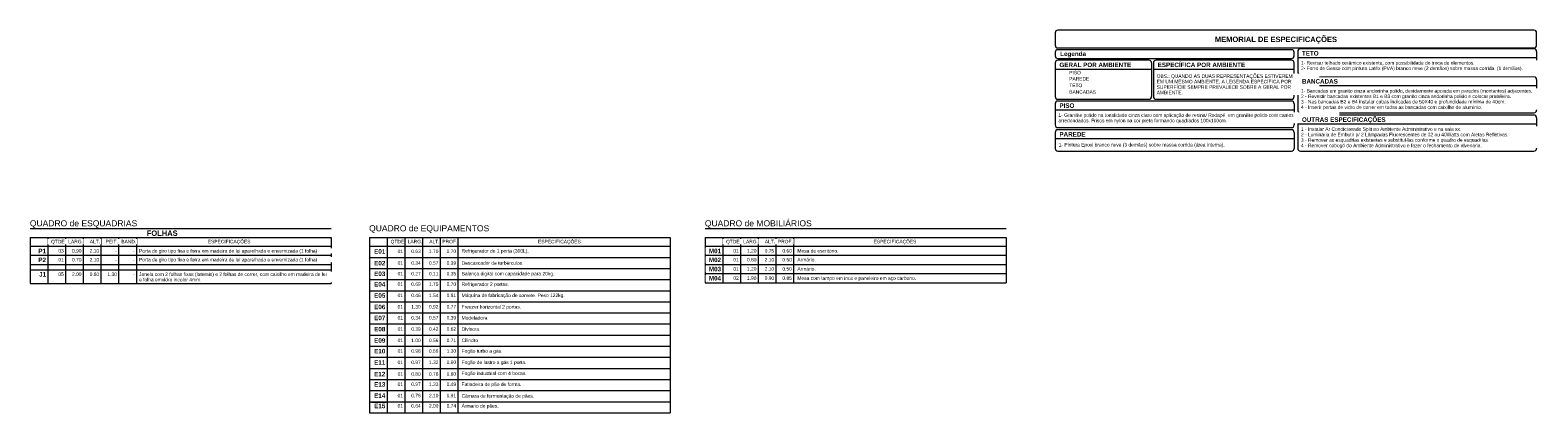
# Model space of a CAD drawing. Header units: metres. Extents: x -69 to 570, y -81 to 66.
# Tile 29 of 33: x 54 to 139, y -3 to 19. Entities that reach past the tile are written whole.
import ezdxf

# ---------------------------------------------------------------- set-up
doc = ezdxf.new("R2010")
doc.units = ezdxf.units.M
doc.layers.add('A-DETL-THIN', color=151, linetype='Continuous', lineweight=9)
doc.layers.add('G-ANNO-TEXT', color=231, linetype='Continuous', lineweight=9)
doc.styles.add('Arial_8', font='arial.ttf', dxfattribs={"height": 0.25})
doc.styles.add('Arial_9', font='arial.ttf', dxfattribs={"height": 0.344237})
doc.styles.add('Arial_B_1', font='arialbd.ttf', dxfattribs={"height": 0.304427})
doc.styles.add('Arial_B_2', font='arialbd.ttf', dxfattribs={"height": 0.253689})

msp = doc.modelspace()

# ---------------------------------------------------------------- linework, layer by layer
at = {"layer": 'A-DETL-THIN'}
for p, q in [((111.9891, 18.4833), (111.9891, 17.7833)), ((139.0391, 18.6333), (112.1391, 18.6333)), ((139.1891, 17.7833), (139.1891, 18.4833)), ((111.9891, 17.3833), (111.9891, 17.1833)), ((112.1391, 17.6333), (139.0391, 17.6333)), ((125.3391, 17.5333), (112.1391, 17.5333)), ((125.4891, 17.1833), (125.4891, 17.3833)), ((125.6891, 17.4333), (125.6891, 16.2833)), ((125.6891, 17.0833), (139.1891, 17.0833)), ((139.0391, 17.5833), (125.8391, 17.5833)), ((139.1891, 17.4333), (139.1891, 16.2833)), ((111.9891, 16.7833), (111.9891, 14.8833)), ((111.9891, 16.4333), (117.4391, 16.4333)), ((112.1391, 17.0333), (125.3391, 17.0333)), ((117.2891, 16.9333), (112.1391, 16.9333)), ((117.4391, 16.7833), (117.4391, 14.8833)), ((117.5391, 16.7833), (117.5391, 14.8833)), ((117.5391, 16.4333), (125.4891, 16.4333)), ((125.3391, 16.9333), (117.6891, 16.9333)), ((125.4891, 14.8833), (125.4891, 16.7833)), ((125.6891, 15.8533), (125.6891, 14.1233)), ((125.6891, 15.5033), (139.1891, 15.5033)), ((125.8391, 16.1333), (139.0391, 16.1333)), ((139.0391, 16.0033), (125.8391, 16.0033)), ((139.1891, 15.8533), (139.1891, 14.1233)), ((111.9891, 14.4833), (111.9891, 13.2833)), ((112.1391, 14.7333), (117.2891, 14.7333)), ((125.3391, 14.6333), (112.1391, 14.6333)), ((117.6891, 14.7333), (125.3391, 14.7333)), ((125.4891, 14.4833), (125.4891, 13.2833)), ((111.9891, 14.1333), (125.4891, 14.1333)), ((125.6891, 13.6933), (125.6891, 11.9633)), ((125.8391, 13.9733), (139.0391, 13.9733)), ((139.0391, 13.8433), (125.8391, 13.8433)), ((139.1891, 13.6933), (139.1891, 11.9633)), ((111.9891, 12.8633), (111.9891, 11.9633)), ((112.1391, 13.1333), (125.3391, 13.1333)), ((125.3391, 13.0133), (112.1391, 13.0133)), ((125.4891, 12.8633), (125.4891, 11.9633)), ((125.6891, 13.3433), (139.1891, 13.3433)), ((111.9891, 12.5133), (125.4891, 12.5133)), ((112.1391, 11.8133), (125.3391, 11.8133)), ((125.8391, 11.8133), (139.0391, 11.8133)), ((54.0815, 7.4372), (71.0815, 7.4372)), ((54.0815, 6.9372), (71.0815, 6.9372)), ((54.0815, 6.9372), (54.0815, 4.3372)), ((55.0815, 6.9372), (55.0815, 4.3372)), ((56.0815, 6.9372), (56.0815, 4.3372)), ((57.0815, 6.9372), (57.0815, 4.3372)), ((58.0815, 6.9372), (58.0815, 4.3372)), ((59.0815, 6.9372), (59.0815, 4.3372)), ((60.0815, 6.9372), (60.0815, 4.3372)), ((71.0815, 6.9372), (71.0815, 4.3372)), ((92.2144, 7.4372), (109.2144, 7.4372)), ((92.2144, 6.9372), (109.2144, 6.9372)), ((92.2144, 6.9372), (92.2144, 4.3772)), ((93.2144, 6.9372), (93.2144, 4.3772)), ((94.2144, 6.9372), (94.2144, 4.3772)), ((95.2144, 6.9372), (95.2144, 4.3772)), ((96.2144, 6.9372), (96.2144, 4.3772)), ((97.2144, 6.9372), (97.2144, 4.3772)), ((109.2144, 6.9372), (109.2144, 4.3772)), ((54.0815, 6.4372), (71.0815, 6.4372)), ((92.2144, 6.4372), (109.2144, 6.4372)), ((54.0815, 5.9372), (71.0815, 5.9372)), ((54.0815, 5.4172), (71.0815, 5.4172)), ((54.0815, 5.1172), (71.0815, 5.1172)), ((92.2144, 5.9372), (109.2144, 5.9372)), ((92.2144, 5.4172), (109.2144, 5.4172)), ((54.0815, 4.3372), (71.0815, 4.3372)), ((92.2144, 4.8972), (109.2144, 4.8972)), ((92.2144, 4.3772), (109.2144, 4.3772))]:
    msp.add_line(p, q, dxfattribs=at)
at = {"layer": 'A-DETL-THIN', "color": 1}
for p, q in [((73.2464, 6.9372), (73.2464, -2.9614)), ((90.2464, 6.9372), (90.2464, -2.9614)), ((73.2464, 5.8106), (90.2464, 5.8106))]:
    msp.add_line(p, q, dxfattribs=at)
at = {"layer": 'A-DETL-THIN'}
for centre, start, end in [((112.1391, 18.4833), 90, 180), ((139.0391, 18.4833), 360, 90), ((112.1391, 17.7833), 180, 270), ((112.1391, 17.3833), 90, 180), ((112.1391, 17.1833), 180, 270), ((125.3391, 17.3833), 360, 90), ((125.3391, 17.1833), 270, 0), ((125.8391, 17.4333), 90, 180), ((139.0391, 17.7833), 270, 0), ((139.0391, 17.4333), 0, 90), ((112.1391, 16.7833), 90, 180), ((117.2891, 16.7833), 0, 90), ((117.6891, 16.7833), 90, 180), ((125.3391, 16.7833), 360, 90), ((125.8391, 16.2833), 180, 270), ((139.0391, 16.2833), 270, 0), ((125.8391, 15.8533), 90, 180), ((139.0391, 15.8533), 0, 90), ((112.1391, 14.8833), 180, 270), ((112.1391, 14.4833), 90, 180), ((117.2891, 14.8833), 270, 0), ((117.6891, 14.8833), 180, 270), ((125.3391, 14.8833), 270, 0), ((125.3391, 14.4833), 0, 90), ((125.8391, 14.1233), 180, 270), ((125.8391, 13.6933), 90, 180), ((139.0391, 14.1233), 270, 0), ((139.0391, 13.6933), 0, 90), ((112.1391, 13.2833), 180, 270), ((112.1391, 12.8633), 90, 180), ((125.3391, 13.2833), 270, 0), ((125.3391, 12.8633), 0, 90), ((112.1391, 11.9633), 180, 270), ((125.3391, 11.9633), 270, 0), ((125.8391, 11.9633), 180, 270), ((139.0391, 11.9633), 270, 0)]:
    msp.add_arc(centre, 0.15, start, end, dxfattribs=at)

# ---------------------------------------------------------------- texts
at = {"layer": 'G-ANNO-TEXT', "color": 7, "line_spacing_factor": 0.938532}
for s, insert, char_height, width, attachment_point, style in [('MEMORIAL DE ESPECIFICAÇÕES', (124.4609, 18.2687), 0.304427, 7.974, 2, 'Arial_B_1'), ('QUADRO de ESQUADRIAS', (54.0648, 7.9054), 0.344237, 7.215245, 1, 'Arial_9'), ('QUADRO de MOBILIÁRIOS', (92.1978, 7.9054), 0.344237, 7.185846, 1, 'Arial_9'), ('FOLHAS', (61.542, 7.3283), 0.30443, 2.0196, 2, 'Arial_B_1')]:
    msp.add_mtext(s, dxfattribs=dict(at, insert=insert, char_height=char_height, width=width, attachment_point=attachment_point, style=style))
at = {"layer": 'G-ANNO-TEXT', "color": 1, "char_height": 0.19671, "attachment_point": 3, "line_spacing_factor": 0.938532, "style": 'Arial_8', "bg_fill": 3, "box_fill_scale": 1.25, "bg_fill_color": 0, "bg_fill_transparency": 0}
for s, insert, width in [('QTDE', (75.2086, 6.8019), 0.9072), ('ALT.', (77.2086, 6.8019), 0.6912)]:
    msp.add_mtext(s, dxfattribs=dict(at, insert=insert, width=width))

# ---------------------------------------------------------------- next in the draw order: linework, layer by layer
at = {"layer": 'A-DETL-THIN', "color": 1}
msp.add_line((74.2464, 6.9372), (74.2464, -2.9614), dxfattribs=at)

# ---------------------------------------------------------------- next in the draw order: texts
at = {"layer": 'G-ANNO-TEXT', "color": 7, "line_spacing_factor": 0.938532, "bg_fill": 3, "box_fill_scale": 1.25, "bg_fill_color": 0, "bg_fill_transparency": 0}
for s, insert, char_height, width, attachment_point, style in [('Legenda', (112.2715, 17.4283), 0.25369, 1.692, 1, 'Arial_B_2'), ('ESPECÍFICA POR AMBIENTE', (117.7793, 16.8031), 0.253689, 5.709, 1, 'Arial_B_2'), ('1- Revisar telhado cerâmico existente, com possibilidade de troca de elementos.\\P2- Forro de Gesso com pintura Latéx (PVA) branco neve (2 demãos) sobre massa corrida  (1 demãos).\\P\\P', (125.8745, 16.8891), 0.196707, 14.9304, 1, 'Arial_8'), ('PISO', (112.2293, 14.5031), 0.25369, 0.981, 1, 'Arial_B_2'), ('1- Pintura Epoxi branco neve (3 demãos) sobre massa corrida (área interna).\\P', (112.1893, 12.2653), 0.196707, 11.1672, 1, 'Arial_8'), ('ESPECIFICAÇÕES', (104.1444, 6.8019), 0.196707, 2.8704, 3, 'Arial_8'), ('P1', (54.9808, 6.2992), 0.25369, 0.501, 3, 'Arial_B_2'), ('ALT.', (58.0314, 6.8019), 0.19671, 0.6912, 3, 'Arial_8'), ('-', (58.9808, 6.2784), 0.1967, 0.108, 3, 'Arial_8'), ('-', (59.9808, 6.2784), 0.1967, 0.108, 3, 'Arial_8'), ('M01', (93.1137, 6.2992), 0.25369, 0.798, 3, 'Arial_B_2'), ('ALT.', (96.1644, 6.8019), 0.19671, 0.6912, 3, 'Arial_8'), ('-', (58.9808, 5.7784), 0.1967, 0.108, 3, 'Arial_8'), ('-', (59.9808, 5.7784), 0.1967, 0.108, 3, 'Arial_8'), ('J1', (54.9808, 4.9792), 0.25369, 0.456, 3, 'Arial_B_2'), ('05', (55.9808, 4.9584), 0.19671, 0.3648, 3, 'Arial_8'), ('2.00', (56.9808, 4.9584), 0.19671, 0.6384, 3, 'Arial_8'), ('0.80', (57.9808, 4.9584), 0.19671, 0.6384, 3, 'Arial_8'), ('1.30', (58.9808, 4.9584), 0.19671, 0.6384, 3, 'Arial_8'), ('-', (59.9808, 4.9584), 0.1967, 0.108, 3, 'Arial_8')]:
    msp.add_mtext(s, dxfattribs=dict(at, insert=insert, char_height=char_height, width=width, attachment_point=attachment_point, style=style))
at = {"layer": 'G-ANNO-TEXT', "color": 1, "char_height": 0.19671, "attachment_point": 3, "line_spacing_factor": 0.938532, "style": 'Arial_8', "bg_fill": 3, "box_fill_scale": 1.25, "bg_fill_color": 0, "bg_fill_transparency": 0}
for s, insert, width in [('LARG.', (76.2379, 6.8019), 0.9816), ('PROF.', (78.2086, 6.8019), 0.9984)]:
    msp.add_mtext(s, dxfattribs=dict(at, insert=insert, width=width))

# ---------------------------------------------------------------- next in the draw order: linework, layer by layer
at = {"layer": 'A-DETL-THIN', "color": 1}
for p, q in [((73.2464, 6.9372), (90.2464, 6.9372)), ((75.2464, 6.9372), (75.2464, -2.9614)), ((76.2464, 6.9372), (76.2464, -2.9614)), ((77.2464, 6.9372), (77.2464, -2.9614)), ((78.2464, 6.9372), (78.2464, -2.9614)), ((73.2464, 6.4372), (90.2464, 6.4372))]:
    msp.add_line(p, q, dxfattribs=at)

# ---------------------------------------------------------------- next in the draw order: texts
at = {"layer": 'G-ANNO-TEXT', "color": 7, "line_spacing_factor": 0.938532, "bg_fill": 3, "box_fill_scale": 1.25, "bg_fill_color": 0, "bg_fill_transparency": 0}
for s, insert, char_height, width, attachment_point, style in [('TETO', (125.9293, 17.4531), 0.25369, 1.098, 1, 'Arial_B_2'), ('GERAL POR AMBIENTE', (112.2293, 16.8031), 0.253689, 4.686, 1, 'Arial_B_2'), ('OBS.: QUANDO AS DUAS REPRESENTAÇÕES ESTIVEREM\\PEM UM MESMO AMBIENTE, A LEGENDA ESPECÍFICA POR\\PSUPERFÍCIE SEMPRE PREVALECE SOBRE A GERAL POR\\PAMBIENTE.', (117.7245, 16.1391), 0.196707, 9.1368, 1, 'Arial_8'), ('1- Granilite polido na tonalidade cinza claro com aplicação de resina/ Rodapé  em granilite polido com cantos\\Parredondados. Frisos em nylon na cor preta formando quadrados 100x100cm.', (112.1745, 13.9391), 0.1967066, 15.8256, 1, 'Arial_8'), ('PAREDE', (112.2293, 12.8831), 0.25369, 1.701, 1, 'Arial_B_2'), ('QTDE', (56.0314, 6.8019), 0.19671, 0.9072, 3, 'Arial_8'), ('2.10', (57.9808, 6.2784), 0.19671, 0.6384, 3, 'Arial_8'), ('PEIT.', (59.0314, 6.8019), 0.19671, 0.8184, 3, 'Arial_8'), ('QTDE', (94.1644, 6.8019), 0.19671, 0.9072, 3, 'Arial_8'), ('PROF.', (97.1644, 6.8019), 0.19671, 0.9984, 3, 'Arial_8'), ('P2', (54.9808, 5.7992), 0.25369, 0.501, 3, 'Arial_B_2'), ('M02', (93.1137, 5.7992), 0.25369, 0.798, 3, 'Arial_B_2'), ('Janela com 2 folhas fixas (laterais) e 2 folhas de correr, com caixilho em madeira de lei\\Pe folha emvidro incolor 4mm.', (60.2322, 4.9584), 0.196707, 12.6168, 1, 'Arial_8')]:
    msp.add_mtext(s, dxfattribs=dict(at, insert=insert, char_height=char_height, width=width, attachment_point=attachment_point, style=style))
at = {"layer": 'G-ANNO-TEXT', "color": 7, "insert": (73.2297, 7.6248), "char_height": 0.344237, "width": 8.072003, "attachment_point": 1, "line_spacing_factor": 0.938532, "style": 'Arial_9'}
msp.add_mtext('QUADRO de EQUIPAMENTOS', dxfattribs=at)

# ---------------------------------------------------------------- next in the draw order: texts
at = {"layer": 'G-ANNO-TEXT', "color": 7, "line_spacing_factor": 0.938532, "bg_fill": 3, "box_fill_scale": 1.25, "bg_fill_color": 0, "bg_fill_transparency": 0}
for s, insert, char_height, width, attachment_point, style in [('PISO', (112.7845, 16.3391), 0.19671, 0.7824, 1, 'Arial_8'), ('1- Bancadas em granito cinza andorinha polido, devidamente apoiada em paredes (montantes) adjacentes.\\P2 - Revestir bancadas existentes B1 e B3 com granito cinza andorinha polido e colocar prateleira.\\P3 - Nas bancadas B2 e B4 instalar cubas indicadas de 50X40 e profundidade mínima de 40cm.\\P4 - Inserir portas de vidro de correr em todas as bancadas com caixilho de alumínio.', (125.8745, 15.3091), 0.1967066, 15.5808, 1, 'Arial_8'), ('1 - Instalar Ar Condicionado Split no Ambiente Administrativo e na sala xx.\\P2 - Luminária de Embutir p/ 2 Lâmpadas Fluorescentes de 32 ou 40Watts com Aletas Refletivas.\\P3 - Remover as esquadrias existentes e substitui-las conforme o quadro de esquadrias.\\P4 - Remover cobogó do Ambiente Administrativo e fazer o fechamento de alvenaria.\\P', (125.8745, 13.1491), 0.196707, 13.9728, 1, 'Arial_8'), ('ESPECIFICAÇÕES', (85.1886, 6.8019), 0.196707, 2.8704, 3, 'Arial_8'), ('LARG.', (57.0608, 6.8019), 0.19671, 0.9816, 3, 'Arial_8'), ('BAND.', (60.0714, 6.8019), 0.19671, 0.9984, 3, 'Arial_8'), ('E01', (74.1457, 6.273), 0.25369, 0.729, 3, 'Arial_B_2'), ('01', (75.1457, 6.2522), 0.19671, 0.3648, 3, 'Arial_8'), ('0.63', (76.1457, 6.2522), 0.19671, 0.6384, 3, 'Arial_8'), ('1.70', (77.1457, 6.2522), 0.19671, 0.6384, 3, 'Arial_8'), ('0.70', (78.1457, 6.2522), 0.19671, 0.6384, 3, 'Arial_8'), ('LARG.', (95.1937, 6.8019), 0.19671, 0.9816, 3, 'Arial_8'), ('0.75', (96.1137, 6.2784), 0.19671, 0.6384, 3, 'Arial_8'), ('0.60', (97.1137, 6.2784), 0.19671, 0.6384, 3, 'Arial_8'), ('2.10', (57.9808, 5.7784), 0.19671, 0.6384, 3, 'Arial_8'), ('01', (75.1457, 5.5917), 0.19671, 0.3648, 3, 'Arial_8'), ('0.34', (76.1457, 5.5917), 0.19671, 0.6384, 3, 'Arial_8'), ('0.57', (77.1457, 5.5917), 0.19671, 0.6384, 3, 'Arial_8'), ('0.39', (78.1457, 5.5917), 0.19671, 0.6384, 3, 'Arial_8'), ('M03', (93.1137, 5.2792), 0.25369, 0.798, 3, 'Arial_B_2'), ('01', (75.1457, 3.7661), 0.19671, 0.3648, 3, 'Arial_8'), ('0.46', (76.1457, 3.7661), 0.19671, 0.6384, 3, 'Arial_8'), ('1.54', (77.1457, 3.7661), 0.19671, 0.6384, 3, 'Arial_8'), ('01', (75.1457, 3.1196), 0.19671, 0.3648, 3, 'Arial_8'), ('1.30', (76.1457, 3.1196), 0.19671, 0.6384, 3, 'Arial_8'), ('0.92', (77.1457, 3.1196), 0.19671, 0.6384, 3, 'Arial_8'), ('01', (75.1457, 1.8656), 0.19671, 0.3648, 3, 'Arial_8'), ('0.39', (76.1457, 1.8656), 0.19671, 0.6384, 3, 'Arial_8'), ('0.42', (77.1457, 1.8656), 0.19671, 0.6384, 3, 'Arial_8'), ('0.62', (78.1457, 1.8656), 0.19671, 0.6384, 3, 'Arial_8'), ('01', (75.1457, 1.2266), 0.19671, 0.3648, 3, 'Arial_8'), ('1.00', (76.1457, 1.2266), 0.19671, 0.6384, 3, 'Arial_8'), ('0.56', (77.1457, 1.2266), 0.19671, 0.6384, 3, 'Arial_8'), ('0.71', (78.1457, 1.2266), 0.19671, 0.6384, 3, 'Arial_8'), ('01', (75.1457, -0.0117), 0.19671, 0.3648, 3, 'Arial_8'), ('01', (75.1457, -0.6705), 0.19671, 0.3648, 3, 'Arial_8'), ('0.97', (76.1457, -0.0117), 0.19671, 0.6384, 3, 'Arial_8'), ('0.80', (76.1457, -0.6705), 0.19671, 0.6384, 3, 'Arial_8'), ('0.78', (77.1457, -0.6705), 0.19671, 0.6384, 3, 'Arial_8'), ('1.32', (77.1457, -0.0117), 0.19671, 0.6384, 3, 'Arial_8'), ('01', (75.1457, -1.889), 0.19671, 0.3648, 3, 'Arial_8'), ('0.76', (76.1457, -1.889), 0.19671, 0.6384, 3, 'Arial_8'), ('2.10', (77.1457, -1.889), 0.19671, 0.6384, 3, 'Arial_8')]:
    msp.add_mtext(s, dxfattribs=dict(at, insert=insert, char_height=char_height, width=width, attachment_point=attachment_point, style=style))

# ---------------------------------------------------------------- next in the draw order: texts
for s, insert, char_height, width, attachment_point, style in [('PAREDE', (112.7845, 15.9854), 0.19671, 1.344, 1, 'Arial_8'), ('BANCADAS', (125.9293, 15.8731), 0.25369, 2.325, 1, 'Arial_B_2'), ('OUTRAS ESPECIFICAÇÕES', (125.9293, 13.7131), 0.253689, 5.46, 1, 'Arial_B_2'), ('03', (55.9808, 6.2784), 0.19671, 0.3648, 3, 'Arial_8'), ('0.90', (56.9808, 6.2784), 0.19671, 0.6384, 3, 'Arial_8'), ('Porta de giro tipo fixa e forra em madeira de lei aparelhada e envernizada (1 folha)', (60.2322, 6.2784), 0.196707, 11.9928, 1, 'Arial_8'), ('Refrigerador de 1 porta (300L).', (78.4572, 6.2784), 0.196707, 4.512, 1, 'Arial_8'), ('01', (94.1137, 6.2784), 0.19671, 0.3648, 3, 'Arial_8'), ('1.20', (95.1137, 6.2784), 0.19671, 0.6384, 3, 'Arial_8'), ('E02', (74.1457, 5.6125), 0.25369, 0.729, 3, 'Arial_B_2'), ('2.10', (96.1137, 5.7784), 0.19671, 0.6384, 3, 'Arial_8'), ('0.50', (97.1137, 5.7784), 0.19671, 0.6384, 3, 'Arial_8'), ('01', (75.1457, 4.9916), 0.19671, 0.3648, 3, 'Arial_8'), ('0.27', (76.1457, 4.9916), 0.19671, 0.6384, 3, 'Arial_8'), ('0.11', (77.1457, 4.9916), 0.19671, 0.6384, 3, 'Arial_8'), ('M04', (93.1137, 4.7592), 0.25369, 0.798, 3, 'Arial_B_2'), ('01', (75.1457, 2.4998), 0.19671, 0.3648, 3, 'Arial_8'), ('0.34', (76.1457, 2.4998), 0.19671, 0.6384, 3, 'Arial_8'), ('0.57', (77.1457, 2.4998), 0.19671, 0.6384, 3, 'Arial_8'), ('01', (75.1457, 0.6273), 0.19671, 0.3648, 3, 'Arial_8'), ('0.98', (76.1457, 0.6273), 0.19671, 0.6384, 3, 'Arial_8'), ('0.66', (77.1457, 0.6273), 0.19671, 0.6384, 3, 'Arial_8'), ('01', (75.1457, -1.25), 0.19671, 0.3648, 3, 'Arial_8'), ('0.97', (76.1457, -1.25), 0.19671, 0.6384, 3, 'Arial_8'), ('1.33', (77.1457, -1.25), 0.19671, 0.6384, 3, 'Arial_8'), ('01', (75.1457, -2.4685), 0.19671, 0.3648, 3, 'Arial_8'), ('0.64', (76.1457, -2.4685), 0.19671, 0.6384, 3, 'Arial_8'), ('2.00', (77.1457, -2.4685), 0.19671, 0.6384, 3, 'Arial_8')]:
    msp.add_mtext(s, dxfattribs=dict(at, insert=insert, char_height=char_height, width=width, attachment_point=attachment_point, style=style))

# ---------------------------------------------------------------- next in the draw order: texts
for s, insert, char_height, width, attachment_point, style in [('TETO', (112.7845, 15.6153), 0.19671, 0.8712, 1, 'Arial_8'), ('ESPECIFICAÇÕES', (66.5314, 6.8019), 0.196707, 2.8704, 3, 'Arial_8'), ('Mesa de escritório.', (97.4252, 6.2784), 0.196707, 2.7624, 1, 'Arial_8'), ('01', (55.9808, 5.7784), 0.19671, 0.3648, 3, 'Arial_8'), ('0.70', (56.9808, 5.7784), 0.19671, 0.6384, 3, 'Arial_8'), ('Porta de giro tipo fixa e forra em madeira de lei aparelhada e envernizada (1 folha)', (60.2322, 5.7784), 0.196707, 11.9928, 1, 'Arial_8'), ('Descascador de turbérculos.', (78.4572, 5.5917), 0.196707, 4.164, 1, 'Arial_8'), ('01', (94.1137, 5.7784), 0.19671, 0.3648, 3, 'Arial_8'), ('0.80', (95.1137, 5.7784), 0.19671, 0.6384, 3, 'Arial_8'), ('2.10', (96.1137, 5.2584), 0.19671, 0.6384, 3, 'Arial_8'), ('E03', (74.1457, 5.0124), 0.25369, 0.729, 3, 'Arial_B_2'), ('01', (75.1457, 4.3989), 0.19671, 0.3648, 3, 'Arial_8'), ('0.69', (76.1457, 4.3989), 0.19671, 0.6384, 3, 'Arial_8'), ('1.75', (77.1457, 4.3989), 0.19671, 0.6384, 3, 'Arial_8')]:
    msp.add_mtext(s, dxfattribs=dict(at, insert=insert, char_height=char_height, width=width, attachment_point=attachment_point, style=style))

# ---------------------------------------------------------------- next in the draw order: texts
for s, insert, char_height, width, attachment_point, style in [('BANCADAS', (112.7845, 15.2454), 0.19671, 1.7976, 1, 'Arial_8'), ('01', (94.1137, 5.2584), 0.19671, 0.3648, 3, 'Arial_8'), ('1.20', (95.1137, 5.2584), 0.19671, 0.6384, 3, 'Arial_8'), ('Armário.', (97.4252, 5.7784), 0.19671, 1.2336, 1, 'Arial_8'), ('E04', (74.1457, 4.4197), 0.25369, 0.729, 3, 'Arial_B_2'), ('0.35', (78.1457, 4.9916), 0.19671, 0.6384, 3, 'Arial_8'), ('0.90', (96.1137, 4.7384), 0.19671, 0.6384, 3, 'Arial_8')]:
    msp.add_mtext(s, dxfattribs=dict(at, insert=insert, char_height=char_height, width=width, attachment_point=attachment_point, style=style))

# ---------------------------------------------------------------- next in the draw order: texts
for s, insert, char_height, width, attachment_point, style in [('0.50', (97.1137, 5.2584), 0.19671, 0.6384, 3, 'Arial_8'), ('Balança digital com capacidade para 20kg.', (78.4572, 4.9916), 0.196707, 6.2424, 1, 'Arial_8'), ('02', (94.1137, 4.7384), 0.19671, 0.3648, 3, 'Arial_8'), ('1.90', (95.1137, 4.7384), 0.19671, 0.6384, 3, 'Arial_8'), ('E05', (74.1457, 3.7869), 0.25369, 0.729, 3, 'Arial_B_2')]:
    msp.add_mtext(s, dxfattribs=dict(at, insert=insert, char_height=char_height, width=width, attachment_point=attachment_point, style=style))

# ---------------------------------------------------------------- next in the draw order: linework, layer by layer
at = {"layer": 'A-DETL-THIN', "color": 1}
msp.add_line((73.2464, 5.184), (90.2464, 5.184), dxfattribs=at)

# ---------------------------------------------------------------- next in the draw order: texts
at = {"layer": 'G-ANNO-TEXT', "color": 7, "line_spacing_factor": 0.938532, "bg_fill": 3, "box_fill_scale": 1.25, "bg_fill_color": 0, "bg_fill_transparency": 0}
for s, insert, char_height, width, attachment_point, style in [('Armário.', (97.4252, 5.2584), 0.19671, 1.2336, 1, 'Arial_8'), ('0.70', (78.1457, 4.3989), 0.19671, 0.6384, 3, 'Arial_8'), ('E06', (74.1457, 3.1404), 0.25369, 0.729, 3, 'Arial_B_2')]:
    msp.add_mtext(s, dxfattribs=dict(at, insert=insert, char_height=char_height, width=width, attachment_point=attachment_point, style=style))

# ---------------------------------------------------------------- next in the draw order: texts
for s, insert, char_height, width, attachment_point, style in [('Refrigerador 2 portas.', (78.4572, 4.3989), 0.196707, 3.1824, 1, 'Arial_8'), ('0.85', (97.1137, 4.7384), 0.19671, 0.6384, 3, 'Arial_8'), ('E07', (74.1457, 2.5206), 0.25369, 0.729, 3, 'Arial_B_2')]:
    msp.add_mtext(s, dxfattribs=dict(at, insert=insert, char_height=char_height, width=width, attachment_point=attachment_point, style=style))

# ---------------------------------------------------------------- next in the draw order: linework, layer by layer
at = {"layer": 'A-DETL-THIN', "color": 1}
msp.add_line((73.2464, 4.5575), (90.2464, 4.5575), dxfattribs=at)

# ---------------------------------------------------------------- next in the draw order: texts
at = {"layer": 'G-ANNO-TEXT', "color": 7, "line_spacing_factor": 0.938532, "bg_fill": 3, "box_fill_scale": 1.25, "bg_fill_color": 0, "bg_fill_transparency": 0}
for s, insert, char_height, width, attachment_point, style in [('Mesa com tampo em inox e paneleiro em aço carbono.', (97.4252, 4.7384), 0.196707, 7.9848, 1, 'Arial_8'), ('0.81', (78.1457, 3.7661), 0.19671, 0.6384, 3, 'Arial_8'), ('E08', (74.1457, 1.8864), 0.25369, 0.729, 3, 'Arial_B_2')]:
    msp.add_mtext(s, dxfattribs=dict(at, insert=insert, char_height=char_height, width=width, attachment_point=attachment_point, style=style))

# ---------------------------------------------------------------- next in the draw order: texts
for s, insert, char_height, width, attachment_point, style in [('Máquina de fabricação de sorvete. Peso 122kg.', (78.4572, 3.7661), 0.196707, 6.9384, 1, 'Arial_8'), ('E09', (74.1457, 1.2474), 0.25369, 0.729, 3, 'Arial_B_2')]:
    msp.add_mtext(s, dxfattribs=dict(at, insert=insert, char_height=char_height, width=width, attachment_point=attachment_point, style=style))

# ---------------------------------------------------------------- next in the draw order: linework, layer by layer
at = {"layer": 'A-DETL-THIN', "color": 1}
msp.add_line((73.2464, 3.9309), (90.2464, 3.9309), dxfattribs=at)

# ---------------------------------------------------------------- next in the draw order: texts
at = {"layer": 'G-ANNO-TEXT', "color": 7, "attachment_point": 3, "line_spacing_factor": 0.938532, "bg_fill": 3, "box_fill_scale": 1.25, "bg_fill_color": 0, "bg_fill_transparency": 0}
for s, insert, char_height, width, style in [('0.77', (78.1457, 3.1196), 0.19671, 0.6384, 'Arial_8'), ('E10', (74.1457, 0.6481), 0.25369, 0.729, 'Arial_B_2')]:
    msp.add_mtext(s, dxfattribs=dict(at, insert=insert, char_height=char_height, width=width, style=style))

# ---------------------------------------------------------------- next in the draw order: texts
at = {"layer": 'G-ANNO-TEXT', "color": 7, "line_spacing_factor": 0.938532, "bg_fill": 3, "box_fill_scale": 1.25, "bg_fill_color": 0, "bg_fill_transparency": 0}
for s, insert, char_height, width, attachment_point, style in [('Freezer horizontal 2 portas.', (78.4572, 3.1196), 0.196707, 4.0008, 1, 'Arial_8'), ('E11', (74.1457, 0.0091), 0.25369, 0.729, 3, 'Arial_B_2')]:
    msp.add_mtext(s, dxfattribs=dict(at, insert=insert, char_height=char_height, width=width, attachment_point=attachment_point, style=style))

# ---------------------------------------------------------------- next in the draw order: linework, layer by layer
at = {"layer": 'A-DETL-THIN', "color": 1}
msp.add_line((73.2464, 3.3043), (90.2464, 3.3043), dxfattribs=at)

# ---------------------------------------------------------------- next in the draw order: texts
at = {"layer": 'G-ANNO-TEXT', "color": 7, "attachment_point": 3, "line_spacing_factor": 0.938532, "bg_fill": 3, "box_fill_scale": 1.25, "bg_fill_color": 0, "bg_fill_transparency": 0}
for s, insert, char_height, width, style in [('0.39', (78.1457, 2.4998), 0.19671, 0.6384, 'Arial_8'), ('E12', (74.1457, -0.6497), 0.25369, 0.729, 'Arial_B_2')]:
    msp.add_mtext(s, dxfattribs=dict(at, insert=insert, char_height=char_height, width=width, style=style))

# ---------------------------------------------------------------- next in the draw order: texts
at = {"layer": 'G-ANNO-TEXT', "color": 7, "line_spacing_factor": 0.938532, "bg_fill": 3, "box_fill_scale": 1.25, "bg_fill_color": 0, "bg_fill_transparency": 0}
for s, insert, char_height, width, attachment_point, style in [('Modeladora', (78.4572, 2.4998), 0.19671, 1.728, 1, 'Arial_8'), ('E13', (74.1457, -1.2292), 0.25369, 0.729, 3, 'Arial_B_2')]:
    msp.add_mtext(s, dxfattribs=dict(at, insert=insert, char_height=char_height, width=width, attachment_point=attachment_point, style=style))

# ---------------------------------------------------------------- next in the draw order: linework, layer by layer
at = {"layer": 'A-DETL-THIN', "color": 1}
msp.add_line((73.2464, 2.6777), (90.2464, 2.6777), dxfattribs=at)

# ---------------------------------------------------------------- next in the draw order: texts
at = {"layer": 'G-ANNO-TEXT', "color": 7, "line_spacing_factor": 0.938532, "bg_fill": 3, "box_fill_scale": 1.25, "bg_fill_color": 0, "bg_fill_transparency": 0}
for s, insert, char_height, width, attachment_point, style in [('Divisora', (78.4572, 1.8656), 0.19671, 1.1808, 1, 'Arial_8'), ('E14', (74.1457, -1.8682), 0.25369, 0.729, 3, 'Arial_B_2')]:
    msp.add_mtext(s, dxfattribs=dict(at, insert=insert, char_height=char_height, width=width, attachment_point=attachment_point, style=style))

# ---------------------------------------------------------------- next in the draw order: linework, layer by layer
at = {"layer": 'A-DETL-THIN', "color": 1}
msp.add_line((73.2464, 2.0512), (90.2464, 2.0512), dxfattribs=at)

# ---------------------------------------------------------------- next in the draw order: texts
at = {"layer": 'G-ANNO-TEXT', "color": 7, "line_spacing_factor": 0.938532, "bg_fill": 3, "box_fill_scale": 1.25, "bg_fill_color": 0, "bg_fill_transparency": 0}
for s, insert, char_height, width, attachment_point, style in [('Cilindro', (78.4572, 1.2266), 0.19671, 1.1064, 1, 'Arial_8'), ('E15', (74.1457, -2.4477), 0.25369, 0.729, 3, 'Arial_B_2')]:
    msp.add_mtext(s, dxfattribs=dict(at, insert=insert, char_height=char_height, width=width, attachment_point=attachment_point, style=style))

# ---------------------------------------------------------------- next in the draw order: linework, layer by layer
at = {"layer": 'A-DETL-THIN', "color": 1}
msp.add_line((73.2464, 1.4246), (90.2464, 1.4246), dxfattribs=at)

# ---------------------------------------------------------------- next in the draw order: texts
at = {"layer": 'G-ANNO-TEXT', "color": 7, "insert": (78.1457, 0.6273), "char_height": 0.19671, "width": 0.6384, "attachment_point": 3, "line_spacing_factor": 0.938532, "style": 'Arial_8', "bg_fill": 3, "box_fill_scale": 1.25, "bg_fill_color": 0, "bg_fill_transparency": 0}
msp.add_mtext('1.30', dxfattribs=at)

# ---------------------------------------------------------------- next in the draw order: texts
at = {"layer": 'G-ANNO-TEXT', "color": 7, "insert": (78.4572, 0.6273), "char_height": 0.196707, "width": 2.7504, "attachment_point": 1, "line_spacing_factor": 0.938532, "style": 'Arial_8', "bg_fill": 3, "box_fill_scale": 1.25, "bg_fill_color": 0, "bg_fill_transparency": 0}
msp.add_mtext('Fogão turbo a gás.', dxfattribs=at)

# ---------------------------------------------------------------- next in the draw order: linework, layer by layer
at = {"layer": 'A-DETL-THIN', "color": 1}
msp.add_line((73.2464, 0.798), (90.2464, 0.798), dxfattribs=at)

# ---------------------------------------------------------------- next in the draw order: texts
at = {"layer": 'G-ANNO-TEXT', "color": 7, "insert": (78.1457, -0.0117), "char_height": 0.19671, "width": 0.6384, "attachment_point": 3, "line_spacing_factor": 0.938532, "style": 'Arial_8', "bg_fill": 3, "box_fill_scale": 1.25, "bg_fill_color": 0, "bg_fill_transparency": 0}
msp.add_mtext('0.60', dxfattribs=at)

# ---------------------------------------------------------------- next in the draw order: texts
at = {"layer": 'G-ANNO-TEXT', "color": 7, "insert": (78.4572, -0.0117), "char_height": 0.196707, "width": 4.3704, "attachment_point": 1, "line_spacing_factor": 0.938532, "style": 'Arial_8', "bg_fill": 3, "box_fill_scale": 1.25, "bg_fill_color": 0, "bg_fill_transparency": 0}
msp.add_mtext('Fogão de lastro a gás 1 porta.', dxfattribs=at)

# ---------------------------------------------------------------- next in the draw order: linework, layer by layer
at = {"layer": 'A-DETL-THIN', "color": 1}
msp.add_line((73.2464, 0.1714), (90.2464, 0.1714), dxfattribs=at)

# ---------------------------------------------------------------- next in the draw order: texts
at = {"layer": 'G-ANNO-TEXT', "color": 7, "insert": (78.1457, -0.6705), "char_height": 0.19671, "width": 0.6384, "attachment_point": 3, "line_spacing_factor": 0.938532, "style": 'Arial_8', "bg_fill": 3, "box_fill_scale": 1.25, "bg_fill_color": 0, "bg_fill_transparency": 0}
msp.add_mtext('0.80', dxfattribs=at)

# ---------------------------------------------------------------- next in the draw order: texts
at = {"layer": 'G-ANNO-TEXT', "color": 7, "insert": (78.4572, -0.6309), "char_height": 0.196707, "width": 4.3656, "attachment_point": 1, "line_spacing_factor": 0.938532, "style": 'Arial_8', "bg_fill": 3, "box_fill_scale": 1.25, "bg_fill_color": 0, "bg_fill_transparency": 0}
msp.add_mtext('Fogão industrial com 4 bocas.', dxfattribs=at)

# ---------------------------------------------------------------- next in the draw order: linework, layer by layer
at = {"layer": 'A-DETL-THIN', "color": 1}
msp.add_line((73.2464, -0.4551), (90.2464, -0.4551), dxfattribs=at)

# ---------------------------------------------------------------- next in the draw order: texts
at = {"layer": 'G-ANNO-TEXT', "color": 7, "insert": (78.1457, -1.25), "char_height": 0.19671, "width": 0.6384, "attachment_point": 3, "line_spacing_factor": 0.938532, "style": 'Arial_8', "bg_fill": 3, "box_fill_scale": 1.25, "bg_fill_color": 0, "bg_fill_transparency": 0}
msp.add_mtext('0.49', dxfattribs=at)

# ---------------------------------------------------------------- next in the draw order: texts
at = {"layer": 'G-ANNO-TEXT', "color": 7, "insert": (78.4572, -1.25), "char_height": 0.196707, "width": 4.0224, "attachment_point": 1, "line_spacing_factor": 0.938532, "style": 'Arial_8', "bg_fill": 3, "box_fill_scale": 1.25, "bg_fill_color": 0, "bg_fill_transparency": 0}
msp.add_mtext('Fatiadeira de pão de forma.', dxfattribs=at)

# ---------------------------------------------------------------- next in the draw order: linework, layer by layer
at = {"layer": 'A-DETL-THIN', "color": 1}
msp.add_line((73.2464, -1.0817), (90.2464, -1.0817), dxfattribs=at)

# ---------------------------------------------------------------- next in the draw order: texts
at = {"layer": 'G-ANNO-TEXT', "color": 7, "insert": (78.1457, -1.889), "char_height": 0.19671, "width": 0.6384, "attachment_point": 3, "line_spacing_factor": 0.938532, "style": 'Arial_8', "bg_fill": 3, "box_fill_scale": 1.25, "bg_fill_color": 0, "bg_fill_transparency": 0}
msp.add_mtext('0.91', dxfattribs=at)

# ---------------------------------------------------------------- next in the draw order: texts
at = {"layer": 'G-ANNO-TEXT', "color": 7, "insert": (78.4572, -1.9089), "char_height": 0.196707, "width": 4.8768, "attachment_point": 1, "line_spacing_factor": 0.938532, "style": 'Arial_8', "bg_fill": 3, "box_fill_scale": 1.25, "bg_fill_color": 0, "bg_fill_transparency": 0}
msp.add_mtext('Câmara de fermentação de pães.', dxfattribs=at)

# ---------------------------------------------------------------- next in the draw order: linework, layer by layer
at = {"layer": 'A-DETL-THIN', "color": 1}
msp.add_line((73.2464, -1.7083), (90.2464, -1.7083), dxfattribs=at)

# ---------------------------------------------------------------- next in the draw order: texts
at = {"layer": 'G-ANNO-TEXT', "color": 7, "insert": (78.1457, -2.4685), "char_height": 0.19671, "width": 0.6384, "attachment_point": 3, "line_spacing_factor": 0.938532, "style": 'Arial_8', "bg_fill": 3, "box_fill_scale": 1.25, "bg_fill_color": 0, "bg_fill_transparency": 0}
msp.add_mtext('0.74', dxfattribs=at)

# ---------------------------------------------------------------- next in the draw order: texts
at = {"layer": 'G-ANNO-TEXT', "color": 7, "insert": (78.4572, -2.4685), "char_height": 0.196707, "width": 2.4912, "attachment_point": 1, "line_spacing_factor": 0.938532, "style": 'Arial_8', "bg_fill": 3, "box_fill_scale": 1.25, "bg_fill_color": 0, "bg_fill_transparency": 0}
msp.add_mtext('Ármario de pães.', dxfattribs=at)

# ---------------------------------------------------------------- next in the draw order: linework, layer by layer
at = {"layer": 'A-DETL-THIN', "color": 1}
for p, q in [((73.2464, -2.3349), (90.2464, -2.3349)), ((73.2464, -2.9614), (90.2464, -2.9614))]:
    msp.add_line(p, q, dxfattribs=at)

doc.saveas('drawing.dxf')
